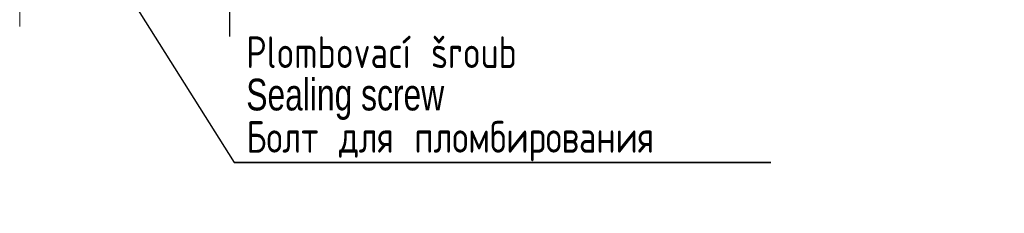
# Model space of a CAD drawing. Header units: millimetres. Extents: x 5 to 522, y 5 to 292.
# Tile 7 of 13: x 220 to 327, y 151 to 172. Entities that reach past the tile are written whole.
import ezdxf

# ---------------------------------------------------------------- set-up
doc = ezdxf.new("R2010")
doc.units = ezdxf.units.MM
doc.linetypes.add('CENTERX2', pattern=[20.32, 12.7, -2.54, 2.54, -2.54])
doc.layers.add('1', color=7, linetype='Continuous')
doc.styles.add('SLDTEXTSTYLE0', font='TXT', dxfattribs={"width": 0.75})
doc.styles.add('SLDTEXTSTYLE4', font='TXT', dxfattribs={"width": 0.75, "bigfont": 'bigfont'})
doc.dimstyles.new('SLDDIMSTYLE1', dxfattribs={"dimtxt": 3.439583, "dimasz": 4, "dimexe": 0, "dimexo": 0.0625, "dimgap": 0.859896, "dimtad": 1, "dimlfac": 5, "dimrnd": 1e-09, "dimzin": 12, "dimdsep": 46, "dimtxsty": 'SLDTEXTSTYLE0', "dimsah": 1, "dimcen": 0.09, "dimadec": 0, "dimazin": 3, "dimtfac": 1, "dimtmove": 0, "dimatfit": 0, "dimfxl": 1, "dimfrac": 2, "dimtolj": 1, "dimtzin": 12, "dimarcsym": 0})
doc.dimstyles.new('SLDDIMSTYLE2', dxfattribs={"dimtxt": 0.18, "dimasz": 4, "dimexe": 0, "dimexo": 0.0625, "dimgap": 0, "dimtad": 0, "dimtih": 1, "dimtoh": 1, "dimdec": 0, "dimrnd": 1e-09, "dimzin": 0, "dimdsep": 46, "dimtxsty": 'Standard', "dimsah": 1, "dimcen": 0.09, "dimadec": 0, "dimazin": 0, "dimtfac": 4, "dimtdec": 0, "dimtofl": 0, "dimtmove": 0, "dimatfit": 3, "dimfxl": 1, "dimfrac": 2, "dimtolj": 1, "dimtzin": 0, "dimarcsym": 0})

# ---------------------------------------------------------------- blocks, each defined once
blk = doc.blocks.new('_D_7')
at = {"layer": '1'}
for p, q in [((243.11, 179.05), (243.11, 190.07)), ((235.14, 179.05), (244.11, 179.05)), ((243.11, 179.05), (243.11, 178.25)), ((235.14, 178.25), (244.11, 178.25)), ((243.11, 178.25), (243.11, 170.25))]:
    blk.add_line(p, q, dxfattribs=at)
for points in [[(243.11, 179.05), (243.81, 183.05), (242.41, 183.05)], [(243.11, 178.25), (242.41, 174.25), (243.81, 174.25)]]:
    blk.add_solid(points, dxfattribs=at)
at = {"layer": '1', "insert": (238.67, 187.53), "char_height": 3.44, "attachment_point": 1, "rotation": 90, "style": 'SLDTEXTSTYLE0'}
blk.add_mtext('4', dxfattribs=at)
blk = doc.blocks.new('SW_NOTE_3')
at = {"layer": '1', "color": 0}
for p, q in [((0, 0), (58.23, 0)), ((58.23, 0), (0, 0)), ((0, 0), (58.23, 0)), ((58.23, 0), (0, 0)), ((0, 0), (58.23, 0)), ((58.23, 0), (0, 0))]:
    blk.add_line(p, q, dxfattribs=at)
at = {"layer": '1', "color": 0, "attachment_point": 1}
for s, insert, char_height, style in [('Plombovací šroub', (1.3, 13.67), 3.4396, 'SLDTEXTSTYLE4'), ('Sealing screw', (1.3, 9.08), 3.4396, 'SLDTEXTSTYLE0'), ('\\M+18441\\M+18480\\M+1847C\\M+18484 \\M+18474\\M+1847C\\M+18491 \\M+18481\\M+1847C\\M+18480\\M+1847D\\M+18471\\M+18479\\M+18482\\M+18480\\M+18472\\M+18470\\M+1847E\\M+18479\\M+18491', (1.3, 4.49), 3.43958, 'SLDTEXTSTYLE4')]:
    blk.add_mtext(s, dxfattribs=dict(at, insert=insert, char_height=char_height, style=style))

msp = doc.modelspace()

# ---------------------------------------------------------------- linework, layer by layer
at = {"layer": '1', "linetype": 'CENTERX2', "lineweight": 0}
msp.add_line((220.3286, 171.3552), (220.3286, 228.3473), dxfattribs=at)

# ---------------------------------------------------------------- block references
at = {"layer": '1'}
msp.add_blockref('SW_NOTE_3', (243.6205, 156.5976), dxfattribs=at)

# ---------------------------------------------------------------- dimensions: what is measured, and where the dimension line sits
dim = msp.add_linear_dim(base=(243.1086, 178.2474), p1=(235.1286, 179.0474), p2=(235.1286, 178.2474), angle=90, dimstyle='SLDDIMSTYLE1', dxfattribs=at)
dim.commit()
dim.dimension.update_dxf_attribs({"geometry": '_D_7', "text_midpoint": (243.1086, 188.8006), "dimtype": 160})

# ---------------------------------------------------------------- leaders
msp.add_leader([(228.8086, 180.0984), (243.6205, 156.5976)], dimstyle='SLDDIMSTYLE2', dxfattribs=at)

doc.saveas('drawing.dxf')
